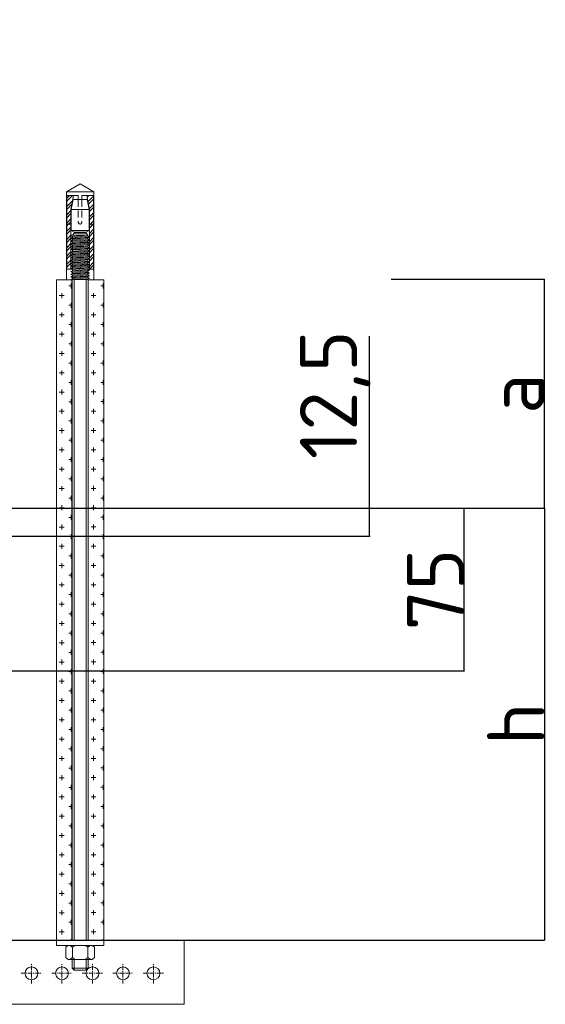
# Model space of a CAD drawing. Header units: millimetres. Extents: x 2030 to 92626, y -23454 to 23750.
# Tile 7 of 37: x 41934 to 45848, y -20367 to -13038. Entities that reach past the tile are written whole.
import ezdxf

# ---------------------------------------------------------------- set-up
doc = ezdxf.new("R2010")
doc.units = ezdxf.units.MM
doc.set_wipeout_variables(frame=1)
doc.linetypes.add('CENTER', pattern=[50.8, 31.75, -6.35, 6.35, -6.35])
doc.linetypes.add('HIDDEN2', pattern=[4.7625, 3.175, -1.5875])
for name, color, linetype, lineweight, true_color in [('Анкеры и саморезы', 7, 'Continuous', 9, 0x000000), ('Размеры и выноски', 7, 'Continuous', 9, 0x000000), ('Шпильки', 7, 'Continuous', 9, 0x000000)]:
    doc.layers.add(name, color=color, linetype=linetype, lineweight=lineweight, true_color=true_color)
doc.layers.add('Расходные материалы', color=252, linetype='Continuous', lineweight=9)
doc.styles.add('ISOCPEUR', font='isocpeur.ttf')
doc.dimstyles.new('ISO-25', dxfattribs={"dimtxt": 2.5, "dimasz": 2.5, "dimexe": 1.25, "dimexo": 0.625, "dimtad": 1, "dimtxsty": 'Standard', "dimcen": 2.5, "dimadec": 0, "dimazin": 0, "dimtfac": 1, "dimtmove": 0, "dimatfit": 3, "dimfxl": 1, "dimarcsym": 0})

# ---------------------------------------------------------------- blocks, each defined once
blk = doc.blocks.new('*U167')
at = {"layer": 'Анкеры и саморезы', "lineweight": 5, "true_color": 0x939598}
h = blk.add_hatch(dxfattribs=at)
h.set_pattern_fill('STEEL', color=252, scale=0.8)
h.set_pattern_definition([(45, (-16380.2264, 15704.676), (-1.79605122, 1.79605122), []), (45, (-16380.2264, 15705.946), (-1.79605122, 1.79605122), [])])
h.paths.add_polyline_path([(-4, 30.57), (-2.91, 36.7), (-5.84, 36.7), (-5.84, 4.7), (-4, 4.7)])
h.paths.add_polyline_path([(5.84, 36.7), (2.91, 36.7), (4, 30.57), (4, 4.7), (5.84, 4.7)])
at = {"layer": 'Анкеры и саморезы', "color": 252, "lineweight": 5, "true_color": 0x939598}
for p, q in [((6, 38.3), (-6, 38.3)), ((-5.84, 36.7), (-5.84, 4.7)), ((-0.8, 36.7), (-5.84, 36.7)), ((-3.08, 35.02), (3.08, 35.02)), ((-0.8, 36.7), (-0.8, 35.02)), ((5.84, 36.7), (0.8, 36.7)), ((0.8, 36.7), (0.8, 35.02)), ((5.84, 36.7), (5.84, 4.7)), ((-4, 30.57), (-4, 4.7)), ((-3.86, 30.57), (3.86, 30.57)), ((4, 30.57), (4, 4.7)), ((-4, 24.3), (-5.84, 24.3)), ((3.86, 21.54), (-3.86, 21.54)), ((4, 24.3), (5.84, 24.3)), ((-4, 19.24), (-3.61, 19.47)), ((-4, 19.24), (-3.35, 18.87)), ((-4, 18.04), (-3.35, 18.42)), ((-4, 18.04), (-3.35, 17.67)), ((-4, 16.84), (-3.35, 17.22)), ((-3.35, 18.42), (-3.35, 18.87)), ((-3.35, 17.22), (-3.35, 17.67)), ((3.35, 19.02), (3.35, 19.47)), ((4, 18.64), (3.35, 19.02)), ((4, 18.64), (3.35, 18.27)), ((3.35, 17.82), (3.35, 18.27)), ((4, 17.44), (3.35, 17.82)), ((4, 17.44), (3.35, 17.07)), ((-4, 16.84), (-3.35, 16.47)), ((-4, 15.64), (-3.35, 16.02)), ((-4, 15.64), (-3.35, 15.27)), ((-4, 14.44), (-3.35, 14.82)), ((-4, 14.44), (-3.35, 14.07)), ((-4, 13.24), (-3.35, 13.62)), ((-4, 13.24), (-3.35, 12.87)), ((-3.35, 16.02), (-3.35, 16.47)), ((-3.35, 14.82), (-3.35, 15.27)), ((-3.35, 13.62), (-3.35, 14.07)), ((-3.35, 12.42), (-3.35, 12.87)), ((3.35, 16.62), (3.35, 17.07)), ((4, 16.24), (3.35, 16.62)), ((4, 16.24), (3.35, 15.87)), ((3.35, 15.42), (3.35, 15.87)), ((4, 15.04), (3.35, 15.42)), ((4, 15.04), (3.35, 14.67)), ((3.35, 14.22), (3.35, 14.67)), ((4, 13.84), (3.35, 14.22)), ((4, 13.84), (3.35, 13.47)), ((3.35, 13.02), (3.35, 13.47)), ((4, 12.64), (3.35, 13.02)), ((-4, 12.04), (-3.35, 12.42)), ((-4, 12.04), (-3.35, 11.67)), ((-4, 10.84), (-3.35, 11.22)), ((-4, 10.84), (-3.35, 10.47)), ((-4, 9.64), (-3.35, 10.02)), ((-4, 9.64), (-3.35, 9.27)), ((-4, 8.44), (-3.35, 8.82)), ((-3.35, 11.22), (-3.35, 11.67)), ((-3.35, 10.02), (-3.35, 10.47)), ((-3.35, 8.82), (-3.35, 9.27)), ((4, 12.64), (3.35, 12.27)), ((3.35, 11.82), (3.35, 12.27)), ((4, 11.44), (3.35, 11.82)), ((4, 11.44), (3.35, 11.07)), ((3.35, 10.62), (3.35, 11.07)), ((4, 10.24), (3.35, 10.62)), ((4, 10.24), (3.35, 9.87)), ((3.35, 9.42), (3.35, 9.87)), ((4, 9.04), (3.35, 9.42)), ((4, 9.04), (3.35, 8.67)), ((3.35, 8.22), (3.35, 8.67)), ((-3.76, 4.7), (-6, 4.7)), ((-4, 8.44), (-3.35, 8.07)), ((-4, 7.24), (-3.35, 7.62)), ((-4, 7.24), (-3.35, 6.87)), ((-4, 6.04), (-3.35, 6.42)), ((-4, 6.04), (-3.35, 5.67)), ((-4, 4.84), (-3.35, 5.22)), ((-4, 4.84), (-3.35, 4.47)), ((-3.35, 7.62), (-3.35, 8.07)), ((-3.35, 6.42), (-3.35, 6.87)), ((-3.35, 5.22), (-3.35, 5.67)), ((-3.35, 4.02), (-3.35, 4.47)), ((4, 7.84), (3.35, 8.22)), ((4, 7.84), (3.35, 7.47)), ((3.35, 7.02), (3.35, 7.47)), ((4, 6.64), (3.35, 7.02)), ((4, 6.64), (3.35, 6.27)), ((3.35, 5.82), (3.35, 6.27)), ((4, 5.44), (3.35, 5.82)), ((4, 5.44), (3.35, 5.07)), ((3.35, 4.62), (3.35, 5.07)), ((6, 4.7), (3.35, 4.7)), ((4, 4.24), (3.35, 4.62)), ((-4, 3.64), (-3.35, 4.02)), ((-4, 3.64), (-3.35, 3.27)), ((-4, 2.44), (-3.35, 2.82)), ((-4, 2.44), (-3.35, 2.07)), ((-4, 1.24), (-3.35, 1.62)), ((-4, 1.24), (-3.35, 0.87)), ((-4, 0.04), (-3.35, 0.42)), ((-4, 0.04), (-3.93, 0)), ((-3.35, 2.82), (-3.35, 3.27)), ((-3.35, 1.62), (-3.35, 2.07)), ((-3.35, 0.42), (-3.35, 0.87)), ((4, 4.24), (3.35, 3.87)), ((3.35, 3.42), (3.35, 3.87)), ((4, 3.04), (3.35, 3.42)), ((4, 3.04), (3.35, 2.67)), ((3.35, 2.22), (3.35, 2.67)), ((4, 1.84), (3.35, 2.22)), ((4, 1.84), (3.35, 1.47)), ((3.35, 1.02), (3.35, 1.47)), ((4, 0.64), (3.35, 1.02)), ((4, 0.64), (3.35, 0.27)), ((3.35, 0), (3.35, 0.27))]:
    blk.add_line(p, q, dxfattribs=at)
at = {"layer": 'Анкеры и саморезы', "color": 252, "lineweight": 5, "true_color": 0x939598, "extrusion": (1.22461e-16, 5.99869e-32, -1)}
for p, q in [((-4, 30.57), (-2.91, 36.7)), ((-3.86, 30.57), (-3.08, 35.02)), ((2.91, 36.7), (4, 30.57)), ((3.08, 35.02), (3.86, 30.57)), ((-3.86, 21.54), (-3.86, 30.57)), ((3.86, 30.57), (3.86, 21.54)), ((-2.61, 20.7), (-3.86, 21.54)), ((3.86, 21.54), (2.61, 20.7)), ((2.61, 20.31), (-2.61, 20.31))]:
    blk.add_line(p, q, dxfattribs=at)
at = {"layer": 'Анкеры и саморезы', "color": 252, "linetype": 'HIDDEN2', "lineweight": 5, "true_color": 0x939598}
for p, q in [((-0.8, 35.02), (-0.8, 25.1)), ((0.8, 35.02), (0.8, 25.1))]:
    blk.add_line(p, q, dxfattribs=at)
at = {"layer": 'Анкеры и саморезы', "color": 252, "lineweight": 5, "true_color": 0x939598, "extrusion": (-1.22461e-16, 4.49903e-32, -1)}
for p, q in [((4, 18.64), (-4, 18.04)), ((4, 17.44), (-4, 16.84)), ((3.35, 19.47), (-3.35, 18.87)), ((3.35, 19.47), (-3.35, 18.87)), ((3.35, 19.02), (-3.35, 18.42)), ((3.35, 18.27), (-3.35, 17.67)), ((3.35, 17.82), (-3.35, 17.22)), ((4, 16.24), (-4, 15.64)), ((4, 15.04), (-4, 14.44)), ((4, 13.84), (-4, 13.24)), ((3.35, 17.07), (-3.35, 16.47)), ((3.35, 16.62), (-3.35, 16.02)), ((3.35, 15.87), (-3.35, 15.27)), ((3.35, 15.42), (-3.35, 14.82)), ((3.35, 14.67), (-3.35, 14.07)), ((3.35, 14.22), (-3.35, 13.62)), ((3.35, 13.47), (-3.35, 12.87)), ((3.35, 13.02), (-3.35, 12.42)), ((4, 12.64), (-4, 12.04)), ((4, 11.44), (-4, 10.84)), ((4, 10.24), (-4, 9.64)), ((4, 9.04), (-4, 8.44)), ((3.35, 12.27), (-3.35, 11.67)), ((3.35, 11.82), (-3.35, 11.22)), ((3.35, 11.07), (-3.35, 10.47)), ((3.35, 11.07), (-3.35, 10.47)), ((3.35, 10.62), (-3.35, 10.02)), ((3.35, 9.87), (-3.35, 9.27)), ((3.35, 9.87), (-3.35, 9.27)), ((3.35, 9.42), (-3.35, 8.82)), ((3.35, 8.67), (-3.35, 8.07)), ((4, 7.84), (-4, 7.24)), ((4, 6.64), (-4, 6.04)), ((4, 5.44), (-4, 4.84)), ((3.35, 8.22), (-3.35, 7.62)), ((3.35, 7.47), (-3.35, 6.87)), ((3.35, 7.02), (-3.35, 6.42)), ((3.35, 6.27), (-3.35, 5.67)), ((3.35, 5.82), (-3.35, 5.22)), ((3.35, 5.07), (-3.35, 4.47)), ((3.35, 4.62), (-3.35, 4.02)), ((4, 4.24), (-4, 3.64)), ((4, 3.04), (-4, 2.44)), ((4, 1.84), (-4, 1.24)), ((4, 0.64), (-4, 0.04)), ((3.35, 3.87), (-3.35, 3.27)), ((3.35, 3.42), (-3.35, 2.82)), ((3.35, 2.67), (-3.35, 2.07)), ((3.35, 2.22), (-3.35, 1.62)), ((3.35, 1.47), (-3.35, 0.87)), ((3.35, 1.47), (-3.35, 0.87)), ((3.35, 1.02), (-3.35, 0.42)), ((3.35, 0.27), (0.36, 0)), ((3.35, 0.27), (0.36, 0))]:
    blk.add_line(p, q, dxfattribs=at)
at = {"layer": 'Анкеры и саморезы', "color": 252, "lineweight": 5, "true_color": 0x939598, "extrusion": (1.22461e-16, -5.99869e-32, -1)}
for p, q in [((3.35, 19.47), (-3.61, 19.47)), ((-2.61, 20.31), (-3.35, 19.47)), ((2.61, 20.7), (-2.61, 20.7)), ((3.35, 19.47), (2.61, 20.31))]:
    blk.add_line(p, q, dxfattribs=at)
at = {"layer": 'Анкеры и саморезы', "color": 252, "lineweight": 5, "ltscale": 5, "true_color": 0x939598}
blk.add_line((6, 0), (-6, 0), dxfattribs=at)
at = {"layer": 'Анкеры и саморезы', "color": 252, "lineweight": 5, "true_color": 0x939598}
blk.add_lwpolyline([(-6, 0), (-6, 38.3), (0, 41.77), (6, 38.3), (6, 0)], dxfattribs=at)
at = {"layer": 'Анкеры и саморезы', "color": 252, "linetype": 'HIDDEN2', "lineweight": 5, "true_color": 0x939598}
blk.add_arc((0, 25.1), 0.8, 180, 0, dxfattribs=at)
blk = doc.blocks.new('*U169')
blk.add_wipeout([(-340.43, 4), (-340.43, -4), (0, -4), (0, 4)])
at = {"linetype": 'HIDDEN2', "ltscale": 100}
for p, q in [((-335.1, 5.03), (-334.25, 3.85)), ((-328.3, 5.03), (-329.15, 3.85)), ((-335.1, 2.66), (-334.25, 3.85)), ((-334.25, 3.85), (-329.15, 3.85)), ((-328.3, 2.66), (-329.15, 3.85)), ((-335.1, -2.66), (-334.25, -3.85)), ((-335.1, -5.03), (-334.25, -3.85)), ((-334.25, -3.85), (-329.15, -3.85)), ((-328.3, -2.66), (-329.15, -3.85)), ((-328.3, -5.03), (-329.15, -3.85))]:
    blk.add_line(p, q, dxfattribs=at)
at = {"linetype": 'HIDDEN2', "ltscale": 40}
for p, q in [((-339.43, 4), (-340.43, 3)), ((-340.43, -3), (-340.43, 3)), ((-335.1, 3), (-340.43, 3)), ((-335.1, 4), (-339.43, 4)), ((-339.43, -4), (-339.43, 4)), ((-340.43, -3), (-335.1, -3)), ((-339.43, -4), (-340.43, -3)), ((-339.43, -4), (-335.1, -4))]:
    blk.add_line(p, q, dxfattribs=at)
at = {"ltscale": 40}
for p, q in [((0, 4), (-325.63, 4)), ((0, 3), (-325.63, 3)), ((-325.63, -3), (0, -3)), ((0, -4), (-325.63, -4))]:
    blk.add_line(p, q, dxfattribs=at)
at = {"ltscale": 100}
blk.add_line((0, -4), (0, 4), dxfattribs=at)
at = {"linetype": 'HIDDEN2', "ltscale": 100}
for points in [[(-328.3, -11.7), (-328.3, 11.7), (-325.63, 11.7), (-325.63, -11.7)], [(-328.3, 5.91), (-329.15, 7.1), (-334.25, 7.1), (-335.1, 5.91), (-335.1, -5.91), (-334.25, -7.1), (-329.15, -7.1), (-328.3, -5.91)]]:
    blk.add_lwpolyline(points, close=True, dxfattribs=at)
blk = doc.blocks.new('_Oblique')
at = {"color": 0, "linetype": 'ByBlock', "lineweight": -2}
blk.add_line((-0.5, -0.5), (0.5, 0.5), dxfattribs=at)
blk = doc.blocks.new('*D179')
at = {"layer": 'Defpoints', "color": 0, "transparency": 16777216}
for p in [(45719.5, -16674.7), (41583.5, -19888.7), (45841.7, -19888.7)]:
    blk.add_point(p, dxfattribs=at)
at = {"layer": 'Размеры и выноски', "color": 0, "lineweight": -2, "transparency": 16777216}
for p, q in [((45720.2, -16674.7), (45843, -16674.7)), ((45841.7, -16674.7), (45841.7, -19888.7)), ((41584.2, -19888.7), (45843, -19888.7))]:
    blk.add_line(p, q, dxfattribs=at)
at = {"layer": 'Размеры и выноски', "color": 0, "lineweight": -2, "transparency": 16777216, "xscale": 2.5, "yscale": 2.5, "zscale": 2.5}
for p, rotation in [((45841.7, -16674.7), 90), ((45841.7, -19888.7), 270)]:
    blk.add_blockref('_Oblique', p, dxfattribs=dict(at, rotation=rotation))
at = {"layer": 'Размеры и выноски', "color": 0, "transparency": 16777216, "insert": (45628.2, -18281.7), "char_height": 250, "attachment_point": 5, "rotation": 90, "style": 'ISOCPEUR'}
blk.add_mtext('{\\H1.70293x;h}', dxfattribs=at)
blk = doc.blocks.new('*D180')
at = {"layer": 'Defpoints', "color": 0, "transparency": 16777216}
for p in [(44699.2, -14970.7), (45841.1, -14970.7), (45244.5, -16674.7)]:
    blk.add_point(p, dxfattribs=at)
at = {"layer": 'Размеры и выноски', "color": 0, "lineweight": -2, "transparency": 16777216}
for p, q in [((44699.8, -14970.7), (45842.3, -14970.7)), ((45841.1, -16674.7), (45841.1, -14970.7)), ((45245.1, -16674.7), (45842.3, -16674.7))]:
    blk.add_line(p, q, dxfattribs=at)
at = {"layer": 'Размеры и выноски', "color": 0, "lineweight": -2, "transparency": 16777216, "xscale": 2.5, "yscale": 2.5, "zscale": 2.5}
for p, rotation in [((45841.1, -14970.7), 90), ((45841.1, -16674.7), 270)]:
    blk.add_blockref('_Oblique', p, dxfattribs=dict(at, rotation=rotation))
at = {"layer": 'Размеры и выноски', "color": 0, "transparency": 16777216, "insert": (45627.6, -15822.7), "char_height": 250, "attachment_point": 5, "rotation": 90, "style": 'ISOCPEUR'}
blk.add_mtext('{\\H1.70293x;а}', dxfattribs=at)
blk = doc.blocks.new('*D181')
at = {"layer": 'Defpoints', "color": 0, "transparency": 16777216}
for p in [(44025.2, -16674.7), (45244.5, -16674.7), (41197.8, -17884.3)]:
    blk.add_point(p, dxfattribs=at)
at = {"layer": 'Размеры и выноски', "color": 0, "lineweight": -2, "transparency": 16777216}
for p, q in [((44025.8, -16674.7), (45245.7, -16674.7)), ((45244.5, -17884.3), (45244.5, -16674.7)), ((41198.4, -17884.3), (45245.7, -17884.3))]:
    blk.add_line(p, q, dxfattribs=at)
at = {"layer": 'Размеры и выноски', "color": 0, "lineweight": -2, "transparency": 16777216, "xscale": 2.5, "yscale": 2.5, "zscale": 2.5}
for p, rotation in [((45244.5, -16674.7), 90), ((45244.5, -17884.3), 270)]:
    blk.add_blockref('_Oblique', p, dxfattribs=dict(at, rotation=rotation))
at = {"layer": 'Размеры и выноски', "color": 0, "transparency": 16777216, "insert": (45031, -17279.5), "char_height": 250, "attachment_point": 5, "rotation": 90, "style": 'ISOCPEUR'}
blk.add_mtext('{\\H1.70293x;75}', dxfattribs=at)
blk = doc.blocks.new('*D182')
at = {"layer": 'Defpoints', "color": 0, "transparency": 16777216}
for p in [(41582.6, -16675), (41376.1, -16881.6), (44539.4, -16881.6)]:
    blk.add_point(p, dxfattribs=at)
at = {"layer": 'Размеры и выноски', "color": 0, "lineweight": -2, "transparency": 16777216}
for p, q in [((44539.4, -16675), (44539.4, -15393.4)), ((41583.2, -16675), (44540.6, -16675)), ((44539.4, -16881.6), (44539.4, -16675)), ((41376.7, -16881.6), (44540.6, -16881.6)), ((44539.4, -16881.6), (44539.4, -16884.1))]:
    blk.add_line(p, q, dxfattribs=at)
at = {"layer": 'Размеры и выноски', "color": 0, "lineweight": -2, "transparency": 16777216, "xscale": 2.5, "yscale": 2.5, "zscale": 2.5}
for p, rotation in [((44539.4, -16675), 270), ((44539.4, -16881.6), 90)]:
    blk.add_blockref('_Oblique', p, dxfattribs=dict(at, rotation=rotation))
at = {"layer": 'Размеры и выноски', "color": 0, "transparency": 16777216, "insert": (44283.3, -15830.4), "char_height": 250, "attachment_point": 5, "rotation": 90, "style": 'ISOCPEUR'}
blk.add_mtext('{\\H1.70293x;12,5}', dxfattribs=at)

msp = doc.modelspace()

# ---------------------------------------------------------------- linework, layer by layer
at = {"layer": 'Расходные материалы', "color": 253, "linetype": 'Continuous'}
for p, q in [((43159.157, -20366.613), (43159.157, -19889.142)), ((34779.252, -20366.613), (43159.157, -20366.613))]:
    msp.add_line(p, q, dxfattribs=at)
at = {"layer": 'Расходные материалы', "color": 253, "linetype": 'CENTER'}
for p, q in [((42021.849, -20212.711), (42021.849, -20059.441)), ((42021.849, -20212.711), (42021.849, -20059.441)), ((42703.048, -20212.711), (42703.048, -20059.441)), ((42703.048, -20212.711), (42703.048, -20059.441)), ((42703.048, -20212.711), (42703.048, -20059.441)), ((42930.115, -20212.711), (42930.115, -20059.441)), ((42930.115, -20212.711), (42930.115, -20059.441)), ((41945.214, -20136.076), (42098.484, -20136.076)), ((41945.214, -20136.076), (42098.484, -20136.076)), ((42626.413, -20136.076), (42779.683, -20136.076)), ((42626.413, -20136.076), (42779.683, -20136.076)), ((42626.413, -20136.076), (42779.683, -20136.076)), ((42853.48, -20136.076), (43006.75, -20136.076)), ((42853.48, -20136.076), (43006.75, -20136.076))]:
    msp.add_line(p, q, dxfattribs=at)
at = {"layer": 'Расходные материалы', "color": 253, "linetype": 'Continuous'}
for centre in [(42021.849, -20136.076), (42021.849, -20136.076), (42703.048, -20136.076), (42703.048, -20136.076), (42703.048, -20136.076), (42930.115, -20136.076), (42930.115, -20136.076)]:
    msp.add_circle(centre, 48.252, dxfattribs=at)

# ---------------------------------------------------------------- block references
at = {"layer": 'Анкеры и саморезы', "xscale": 17.11317489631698, "yscale": 17.11317489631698, "zscale": 17.11317489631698}
msp.add_blockref('*U167', (42384.126, -14975.199), dxfattribs=at)

# ---------------------------------------------------------------- dimensions: what is measured, and where the dimension line sits
at = {"layer": 'Размеры и выноски'}
dim = msp.add_linear_dim(base=(45841.077, -14970.715), p1=(45244.492, -16674.704), p2=(44699.151, -14970.715), angle=90, text='{\\H1.70293x;а}', dimstyle='ISO-25', override={"dimscale": 1, "dimtxt": 250, "dimtxsty": 'ISOCPEUR', "dimblk1": 'Oblique', "dimblk2": 'Oblique', "dimsah": 1, "dimatfit": 0}, dxfattribs=at)
dim.commit()
dim.dimension.update_dxf_attribs({"geometry": '*D180', "text_midpoint": (45841.077, -15822.709), "dimtype": 160})

# ---------------------------------------------------------------- next in the draw order: block references
at = {"layer": 'Шпильки', "xscale": 15.09993523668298, "yscale": 15.09993523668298, "zscale": 15.09993523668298, "rotation": 90}
msp.add_blockref('*U169', (42384.308, -14972.118), dxfattribs=at)

# ---------------------------------------------------------------- next in the draw order: hatches: boundary and pattern name
at = {"layer": 'Шпильки'}
h = msp.add_hatch(dxfattribs=at)
h.set_pattern_fill('CROSS', color=102, scale=11.300158)
h.set_pattern_definition([(0, (-514526.24, -293720.82), (71.756001, 71.756001), [35.878, -107.634002]), (90, (-514508.3, -293738.76), (-71.756001, 71.756001), [35.878, -107.634002])])
h.paths.add_polyline_path([(42207.139, -19889.142), (42323.378, -19889.142), (42323.378, -14975.522), (42207.139, -14975.522)])
h = msp.add_hatch(dxfattribs=at)
h.set_pattern_fill('CROSS', color=102, scale=11.300158)
h.set_pattern_definition([(0, (-514288.74, -293720.4), (71.756001, 71.756001), [35.878, -107.634002]), (90, (-514270.8, -293738.34), (-71.756001, 71.756001), [35.878, -107.634002])])
h.paths.add_polyline_path([(42444.636, -19889.142), (42560.875, -19889.142), (42560.947, -14975.62), (42444.708, -14975.62)])

# ---------------------------------------------------------------- next in the draw order: linework, layer by layer
at = {"layer": 'Расходные материалы', "color": 253, "linetype": 'Continuous'}
msp.add_line((34779.252, -19889.142), (43159.157, -19889.142), dxfattribs=at)
at = {"layer": 'Расходные материалы', "color": 253, "linetype": 'CENTER'}
for p, q in [((42248.915, -20212.711), (42248.915, -20059.441)), ((42248.915, -20212.711), (42248.915, -20059.441)), ((42248.915, -20212.711), (42248.915, -20059.441)), ((42475.982, -20212.711), (42475.982, -20059.441)), ((42475.982, -20212.711), (42475.982, -20059.441)), ((42475.982, -20212.711), (42475.982, -20059.441)), ((42172.28, -20136.076), (42325.55, -20136.076)), ((42172.28, -20136.076), (42325.55, -20136.076)), ((42172.28, -20136.076), (42325.55, -20136.076)), ((42399.347, -20136.076), (42552.617, -20136.076)), ((42399.347, -20136.076), (42552.617, -20136.076)), ((42399.347, -20136.076), (42552.617, -20136.076))]:
    msp.add_line(p, q, dxfattribs=at)
at = {"layer": 'Расходные материалы', "color": 253, "linetype": 'Continuous'}
for centre in [(42248.915, -20136.076), (42248.915, -20136.076), (42248.915, -20136.076), (42475.982, -20136.076), (42475.982, -20136.076), (42475.982, -20136.076)]:
    msp.add_circle(centre, 48.252, dxfattribs=at)
at = {"layer": 'Шпильки', "color": 102, "ltscale": 4}
for points in [[(42207.139, -14975.522), (42323.378, -14975.522), (42323.378, -19889.142), (42207.139, -19889.142)], [(42444.708, -14975.62), (42560.947, -14975.62), (42560.875, -19889.142), (42444.636, -19889.142)]]:
    msp.add_lwpolyline(points, close=True, dxfattribs=at)

# ---------------------------------------------------------------- next in the draw order: dimensions: what is measured, and where the dimension line sits
at = {"layer": 'Размеры и выноски'}
for base, p1, p2, text, override, picture, middle in [((44539.374, -16881.558), (41582.578, -16675.038), (41376.059, -16881.558), '{\\H1.70293x;12,5}', {"dimtxt": 250, "dimtxsty": 'ISOCPEUR', "dimblk1": 'Oblique', "dimblk2": 'Oblique', "dimsah": 1, "dimatfit": 0}, '*D182', (44539.374, -15830.374)), ((45244.492, -16674.704), (41197.824, -17884.311), (44025.201, -16674.704), '{\\H1.70293x;75}', {"dimscale": 1, "dimtxt": 250, "dimtxsty": 'ISOCPEUR', "dimblk1": 'Oblique', "dimblk2": 'Oblique', "dimsah": 1, "dimatfit": 0}, '*D181', (45244.492, -17279.507)), ((45841.725, -19888.656), (45719.533, -16674.704), (41583.537, -19888.656), '{\\H1.70293x;h}', {"dimscale": 1, "dimtxt": 250, "dimtxsty": 'ISOCPEUR', "dimblk1": 'Oblique', "dimblk2": 'Oblique', "dimsah": 1, "dimatfit": 0}, '*D179', (45841.725, -18281.68))]:
    dim = msp.add_linear_dim(base=base, p1=p1, p2=p2, angle=90, text=text, dimstyle='ISO-25', override=override, dxfattribs=at)
    dim.commit()
    dim.dimension.update_dxf_attribs({"geometry": picture, "text_midpoint": middle, "dimtype": 160})

doc.saveas('drawing.dxf')
